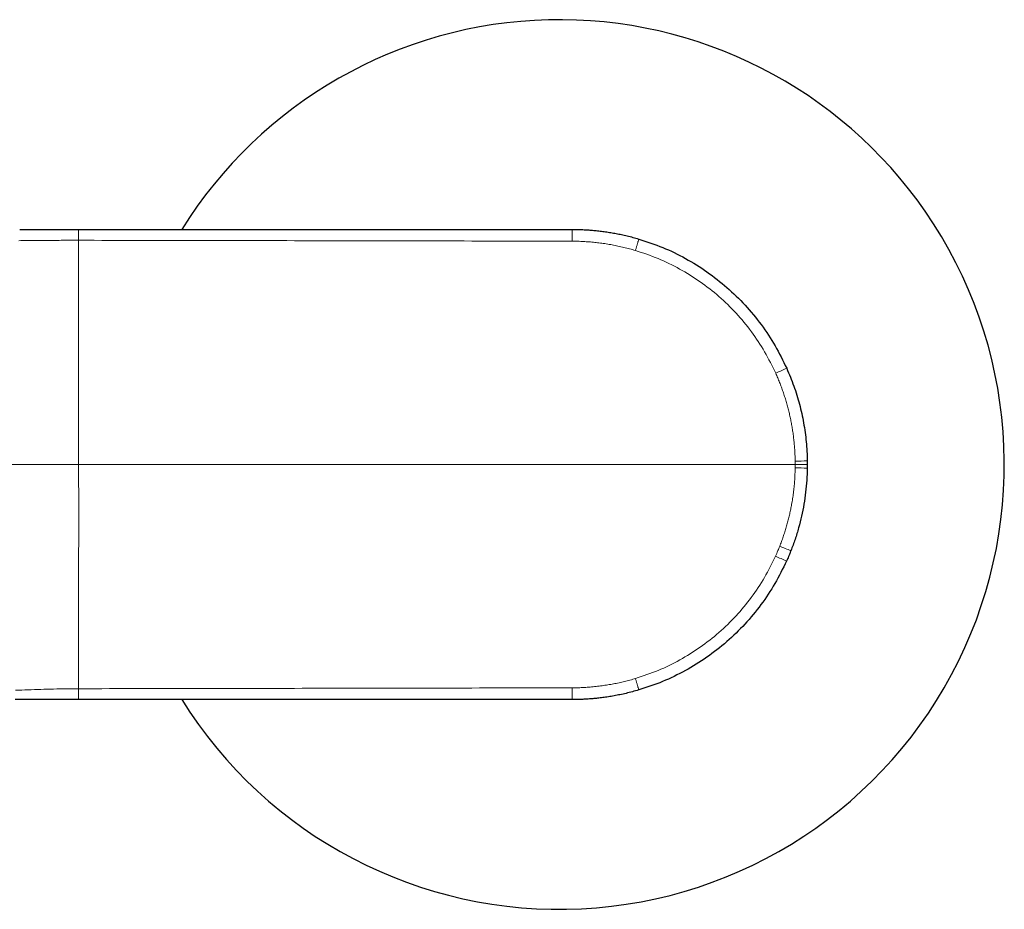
# Model space of a CAD drawing. Header units: millimetres. Extents: x 8 to 831, y 12 to 489.
# Tile 25 of 93: x 456 to 533, y 372 to 442. Entities that reach past the tile are written whole.
import ezdxf

# ---------------------------------------------------------------- set-up
doc = ezdxf.new("R2010")
doc.units = ezdxf.units.MM

msp = doc.modelspace()

# ---------------------------------------------------------------- linework, layer by layer
at = {"color": 252, "linetype": 'Continuous', "lineweight": 0, "flags": 128}
for points in [[(504.423, 424.643), (504.423, 424.641), (504.421, 424.636), (504.419, 424.628), (504.416, 424.617), (504.412, 424.602), (504.406, 424.585), (504.4, 424.565), (504.393, 424.541), (504.386, 424.515), (504.377, 424.486), (504.368, 424.454), (504.357, 424.419), (504.347, 424.382), (504.335, 424.343), (504.323, 424.302), (504.31, 424.258), (504.296, 424.213), (504.282, 424.165), (504.268, 424.117), (504.253, 424.066), (504.238, 424.015), (504.222, 423.962), (504.206, 423.908), (504.19, 423.854), (504.174, 423.799), (504.158, 423.743)], [(504.424, 389.161), (504.423, 389.163), (504.422, 389.168), (504.42, 389.176), (504.416, 389.187), (504.412, 389.201), (504.407, 389.219), (504.401, 389.239), (504.394, 389.263), (504.386, 389.289), (504.378, 389.318), (504.368, 389.35), (504.358, 389.385), (504.347, 389.421), (504.336, 389.461), (504.323, 389.502), (504.31, 389.546), (504.297, 389.591), (504.283, 389.638), (504.269, 389.687), (504.254, 389.738), (504.238, 389.789), (504.223, 389.842), (504.207, 389.896), (504.191, 389.95), (504.175, 390.005), (504.158, 390.061)]]:
    msp.add_lwpolyline(points, dxfattribs=at)
at = {"color": 7, "linetype": 'Continuous', "lineweight": 30}
for start, end in [(34.69252, 148.08941), (211.90955, 34.69252)]:
    msp.add_arc((498.178, 406.902), 35, start, end, dxfattribs=at)
at = {"color": 252, "linetype": 'Continuous', "lineweight": 0}
for centre, radius, start, end in [((441.312, 424.694), 57.87, 359.78088, 0.70064), ((413.305, 641.844), 249.511, 294.10079, 294.31887), ((521.854, 84.922), 322.288, 90.74288, 90.91213), ((521.844, 728.706), 322.112, 269.08908, 269.25842), ((414.227, 142.901), 276.763, 68.33791, 68.53457), ((413.198, 172.898), 248.665, 65.56964, 65.78846), ((441.312, 389.11), 57.87, 359.29936, 0.21912)]:
    msp.add_arc(centre, radius, start, end, dxfattribs=at)
at = {"color": 7, "linetype": 'Continuous', "lineweight": 30}
for points, knots in [([(455.735, 425.402), (455.853, 425.402), (456.103, 425.402), (456.487, 425.402), (456.885, 425.402), (457.286, 425.402), (457.689, 425.402), (458.082, 425.402), (458.466, 425.402), (458.84, 425.402), (459.216, 425.402), (459.593, 425.402), (459.972, 425.402), (460.225, 425.402), (460.351, 425.402)], [0, 0, 0, 0, 0.079323, 0.167138, 0.254736, 0.342186, 0.429556, 0.516912, 0.597032, 0.677247, 0.757603, 0.83815, 0.918934, 1, 1, 1, 1]), ([(460.351, 425.402), (463.975, 425.402), (471.223, 425.402), (480.368, 425.402), (487.789, 425.402), (493.483, 425.402), (497.279, 425.402), (499.178, 425.402)], [0, 0, 0, 0, 0.28, 0.5600002, 0.7066669, 0.8533334, 1, 1, 1, 1]), ([(499.178, 425.402), (499.285, 425.401), (499.507, 425.4), (499.849, 425.391), (500.208, 425.374), (500.584, 425.35), (500.977, 425.316), (501.387, 425.271), (501.8, 425.217), (502.217, 425.152), (502.635, 425.078), (503.065, 424.991), (503.508, 424.89), (503.963, 424.775), (504.268, 424.687), (504.423, 424.643)], [0, 0, 0, 0, 0.060897, 0.125116, 0.192657, 0.26352, 0.337706, 0.415215, 0.496045, 0.573058, 0.652863, 0.73546, 0.820848, 0.909028, 1, 1, 1, 1]), ([(517.675, 407.183), (517.676, 407.131), (517.677, 407.037), (517.677, 406.944), (517.678, 406.903)], [0, 0, 0, 0, 0.56, 1, 1, 1, 1]), ([(517.678, 406.903), (517.677, 406.85), (517.677, 406.756), (517.676, 406.662), (517.675, 406.621)], [0, 0, 0, 0, 0.56, 1, 1, 1, 1]), ([(516.389, 400.118), (516.358, 400.041), (516.297, 399.887), (516.182, 399.613), (516.096, 399.418), (516.043, 399.299)], [0, 0, 0, 0, 0.279993, 0.560006, 1, 1, 1, 1]), ([(504.424, 389.161), (504.255, 389.113), (503.923, 389.018), (503.428, 388.895), (502.948, 388.788), (502.483, 388.698), (502.032, 388.622), (501.598, 388.559), (501.191, 388.51), (500.81, 388.473), (500.456, 388.445), (500.115, 388.425), (499.79, 388.411), (499.479, 388.403), (499.276, 388.402), (499.178, 388.402)], [0, 0, 0, 0, 0.099106, 0.194889, 0.287349, 0.376487, 0.462302, 0.544794, 0.623963, 0.693616, 0.760477, 0.824546, 0.885823, 0.944307, 1, 1, 1, 1]), ([(460.35, 388.402), (460.038, 388.402), (459.416, 388.402), (458.482, 388.402), (457.492, 388.402), (456.447, 388.402), (455.714, 388.402), (455.347, 388.402)], [0, 0, 0, 0, 0.186653, 0.373312, 0.559983, 0.779997, 1, 1, 1, 1]), ([(499.178, 388.402), (496.762, 388.402), (491.93, 388.402), (484.682, 388.402), (477.002, 388.402), (468.892, 388.402), (463.197, 388.402), (460.35, 388.402)], [0, 0, 0, 0, 0.1866665, 0.3733331, 0.5599998, 0.7799999, 1, 1, 1, 1])]:
    msp.add_open_spline(points, degree=3, knots=knots, dxfattribs=at)
at = {"color": 252, "linetype": 'Continuous', "lineweight": 0}
for points, knots in [([(460.351, 425.402), (460.351, 425.399), (460.352, 425.393), (460.352, 425.347), (460.352, 425.27), (460.352, 425.162), (460.352, 425.028), (460.352, 424.874), (460.353, 424.712), (460.353, 424.599), (460.353, 424.543)], [0, 0, 0, 0, 0.117987, 0.241787, 0.369789, 0.5, 0.630211, 0.758213, 0.882013, 1, 1, 1, 1]), ([(460.353, 424.543), (460.123, 424.543), (459.665, 424.543), (458.981, 424.541), (458.302, 424.537), (457.628, 424.532), (456.96, 424.526), (456.296, 424.52), (455.861, 424.516), (455.642, 424.514)], [0, 0, 0, 0, 0.143375, 0.286029, 0.42828, 0.570456, 0.712901, 0.855963, 1, 1, 1, 1]), ([(460.352, 406.902), (460.352, 407.641), (460.352, 409.12), (460.352, 411.336), (460.352, 413.548), (460.352, 415.998), (460.352, 418.687), (460.352, 421.616), (460.352, 423.567), (460.352, 424.543)], [0, 0, 0, 0, 0.124999, 0.249995, 0.374986, 0.499991, 0.666657, 0.833326, 1, 1, 1, 1]), ([(499.181, 424.473), (492.71, 424.485), (479.767, 424.51), (466.824, 424.532), (460.353, 424.543)], [0, 0, 0, 0, 0.499993, 1, 1, 1, 1]), ([(504.158, 423.743), (504.006, 423.787), (503.703, 423.875), (503.246, 423.99), (502.786, 424.095), (502.325, 424.186), (501.862, 424.265), (501.405, 424.33), (500.957, 424.382), (500.515, 424.422), (500.072, 424.45), (499.627, 424.469), (499.33, 424.472), (499.181, 424.473)], [0, 0, 0, 0, 0.093795, 0.187316, 0.280625, 0.373783, 0.466852, 0.559893, 0.647647, 0.735484, 0.823455, 0.91161, 1, 1, 1, 1]), ([(515.192, 414.082), (514.914, 414.653), (514.36, 415.792), (513.304, 417.371), (512.102, 418.829), (510.748, 420.147), (509.26, 421.313), (507.651, 422.311), (505.951, 423.147), (504.755, 423.545), (504.158, 423.743)], [0, 0, 0, 0, 0.1258692, 0.2509974, 0.3757054, 0.5002799, 0.6250955, 0.7501808, 0.8752456, 1, 1, 1, 1]), ([(516.723, 407.169), (516.721, 407.304), (516.715, 407.573), (516.695, 407.975), (516.666, 408.375), (516.628, 408.774), (516.582, 409.168), (516.527, 409.559), (516.464, 409.945), (516.392, 410.329), (516.311, 410.714), (516.221, 411.098), (516.122, 411.483), (516.013, 411.866), (515.896, 412.246), (515.772, 412.622), (515.639, 412.992), (515.498, 413.359), (515.35, 413.722), (515.245, 413.962), (515.192, 414.082)], [0, 0, 0, 0, 0.056623, 0.113072, 0.169367, 0.225526, 0.281569, 0.336516, 0.391386, 0.446198, 0.500968, 0.556712, 0.61245, 0.668201, 0.723984, 0.779818, 0.834721, 0.889708, 0.944795, 1, 1, 1, 1]), ([(458.485, 406.902), (458.101, 406.902), (457.332, 406.902), (456.192, 406.902), (455.073, 406.902), (453.986, 406.902), (452.94, 406.902), (451.944, 406.902), (451.007, 406.902), (450.136, 406.902), (449.339, 406.902), (448.624, 406.902), (447.996, 406.902), (447.461, 406.902), (447.023, 406.902), (446.688, 406.902), (446.449, 406.902), (446.38, 406.902), (446.346, 406.902)], [0, 0, 0, 0, 0.0625, 0.125003, 0.187501, 0.250002, 0.312501, 0.375001, 0.437501, 0.500001, 0.562501, 0.625001, 0.687501, 0.75, 0.8125, 0.875, 0.9375, 1, 1, 1, 1]), ([(460.353, 406.902), (460.197, 406.902), (459.886, 406.901), (459.419, 406.902), (458.952, 406.902), (458.641, 406.902), (458.485, 406.902)], [0, 0, 0, 0, 0.24983, 0.499901, 0.750052, 1, 1, 1, 1]), ([(460.351, 389.26), (460.351, 389.703), (460.351, 390.557), (460.351, 391.794), (460.352, 392.942), (460.353, 394.001), (460.353, 394.897), (460.353, 395.642), (460.353, 396.251), (460.353, 396.865), (460.353, 397.302), (460.353, 397.579), (460.353, 397.659), (460.353, 397.738), (460.353, 397.815), (460.353, 397.891), (460.352, 398.56), (460.354, 399.809), (460.357, 401.631), (460.358, 403.418), (460.355, 405.172), (460.353, 406.329), (460.353, 406.902)], [0, 0, 0, 0, 0.075507, 0.145911, 0.211238, 0.271513, 0.326759, 0.364082, 0.398705, 0.430623, 0.468602, 0.473225, 0.477766, 0.482226, 0.486604, 0.490901, 0.495117, 0.60049, 0.703452, 0.804293, 0.903236, 1, 1, 1, 1]), ([(516.725, 406.902), (516.52, 406.902), (516.071, 406.902), (515.339, 406.902), (514.492, 406.902), (513.529, 406.901), (512.629, 406.901), (511.819, 406.901), (511.126, 406.901), (510.407, 406.901), (509.709, 406.901), (509.049, 406.901), (508.434, 406.901), (507.549, 406.901), (506.421, 406.901), (505.075, 406.901), (503.805, 406.901), (502.537, 406.901), (501.11, 406.901), (499.506, 406.901), (497.766, 406.901), (496.011, 406.901), (494.243, 406.901), (492.461, 406.901), (490.665, 406.901), (488.364, 406.901), (485.595, 406.901), (482.396, 406.901), (479.264, 406.901), (476.135, 406.902), (473.515, 406.902), (471.403, 406.902), (469.865, 406.902), (468.381, 406.902), (466.918, 406.902), (465.41, 406.902), (463.809, 406.902), (462.112, 406.902), (460.95, 406.902), (460.353, 406.902)], [0, 0, 0, 0, 0.010929, 0.023914, 0.038955, 0.056053, 0.075208, 0.086859, 0.099158, 0.112105, 0.125133, 0.136317, 0.14724, 0.157902, 0.183415, 0.207297, 0.229547, 0.250988, 0.274837, 0.305474, 0.336354, 0.367479, 0.398848, 0.430461, 0.462317, 0.494418, 0.552916, 0.609664, 0.664663, 0.719541, 0.776178, 0.804036, 0.831923, 0.857977, 0.883025, 0.909751, 0.938155, 0.968238, 1, 1, 1, 1]), ([(516.725, 406.902), (516.725, 406.952), (516.725, 407.041), (516.724, 407.13), (516.723, 407.169)], [0, 0, 0, 0, 0.56, 1, 1, 1, 1]), ([(516.723, 406.635), (516.724, 406.685), (516.725, 406.774), (516.725, 406.863), (516.725, 406.902)], [0, 0, 0, 0, 0.56, 1, 1, 1, 1]), ([(517.678, 406.903), (517.664, 406.903), (517.637, 406.903), (517.419, 406.902), (517.099, 406.902), (516.847, 406.902), (516.725, 406.902)], [0, 0, 0, 0, 0.240718, 0.5, 0.759282, 1, 1, 1, 1]), ([(515.505, 400.467), (515.553, 400.591), (515.649, 400.839), (515.782, 401.215), (515.907, 401.592), (516.023, 401.971), (516.129, 402.35), (516.226, 402.729), (516.314, 403.106), (516.394, 403.486), (516.47, 403.891), (516.539, 404.323), (516.601, 404.781), (516.65, 405.241), (516.687, 405.704), (516.713, 406.168), (516.72, 406.479), (516.723, 406.635)], [0, 0, 0, 0, 0.0632225, 0.1262474, 0.1891024, 0.2518154, 0.3144143, 0.3758118, 0.4371533, 0.4984656, 0.5597756, 0.6327973, 0.7058989, 0.7791254, 0.8525216, 0.9261318, 1, 1, 1, 1]), ([(515.178, 399.69), (515.241, 399.834), (515.355, 400.091), (515.459, 400.352), (515.505, 400.467)], [0, 0, 0, 0, 0.56, 1, 1, 1, 1]), ([(504.158, 390.061), (504.76, 390.26), (505.96, 390.658), (507.661, 391.495), (509.263, 392.491), (510.746, 393.655), (512.097, 394.972), (513.297, 396.429), (514.35, 397.998), (514.902, 399.127), (515.178, 399.69)], [0, 0, 0, 0, 0.125945, 0.251149, 0.375917, 0.500521, 0.625312, 0.750328, 0.875309, 1, 1, 1, 1]), ([(499.181, 389.331), (499.339, 389.332), (499.654, 389.335), (500.126, 389.356), (500.595, 389.388), (501.064, 389.433), (501.53, 389.49), (501.986, 389.559), (502.431, 389.638), (502.865, 389.726), (503.298, 389.826), (503.73, 389.937), (504.015, 390.019), (504.158, 390.061)], [0, 0, 0, 0, 0.093739, 0.187217, 0.280494, 0.373631, 0.46669, 0.559732, 0.647499, 0.735357, 0.823359, 0.911556, 1, 1, 1, 1]), ([(455.382, 389.135), (455.712, 389.146), (456.376, 389.169), (457.374, 389.204), (458.374, 389.234), (459.367, 389.254), (460.025, 389.258), (460.351, 389.26)], [0, 0, 0, 0, 0.199188, 0.400892, 0.602658, 0.8032, 1, 1, 1, 1]), ([(460.35, 388.402), (460.35, 388.405), (460.35, 388.41), (460.35, 388.457), (460.351, 388.534), (460.351, 388.642), (460.351, 388.776), (460.351, 388.929), (460.351, 389.092), (460.351, 389.205), (460.351, 389.26)], [0, 0, 0, 0, 0.1179873, 0.2417868, 0.3697888, 0.5000003, 0.6302118, 0.7582136, 0.882013, 1, 1, 1, 1]), ([(460.353, 389.26), (466.824, 389.271), (479.767, 389.293), (492.71, 389.318), (499.181, 389.331)], [0, 0, 0, 0, 0.500007, 1, 1, 1, 1])]:
    msp.add_open_spline(points, degree=3, knots=knots, dxfattribs=at)
at = {"color": 7, "linetype": 'Continuous', "lineweight": 30}
for points in [[(504.423, 424.643), (505.054, 424.434), (506.317, 424.018), (508.111, 423.14), (509.806, 422.088), (511.377, 420.857), (512.807, 419.465), (514.076, 417.926), (515.186, 416.265), (515.767, 415.069), (516.058, 414.472)], [(516.058, 414.472), (516.158, 414.242), (516.357, 413.782), (516.621, 413.078), (516.858, 412.364), (517.065, 411.642), (517.243, 410.911), (517.391, 410.174), (517.509, 409.431), (517.596, 408.684), (517.655, 407.935), (517.669, 407.434), (517.675, 407.183)], [(517.675, 406.621), (517.666, 406.304), (517.647, 405.669), (517.556, 404.721), (517.42, 403.778), (517.235, 402.844), (517.002, 401.92), (516.725, 401.009), (516.501, 400.415), (516.389, 400.118)], [(516.043, 399.299), (515.752, 398.704), (515.17, 397.512), (514.06, 395.857), (512.792, 394.323), (511.363, 392.935), (509.795, 391.708), (508.103, 390.66), (506.313, 389.784), (505.054, 389.369), (504.424, 389.161)]]:
    msp.add_open_spline(points, degree=3, dxfattribs=at)

doc.saveas('drawing.dxf')
